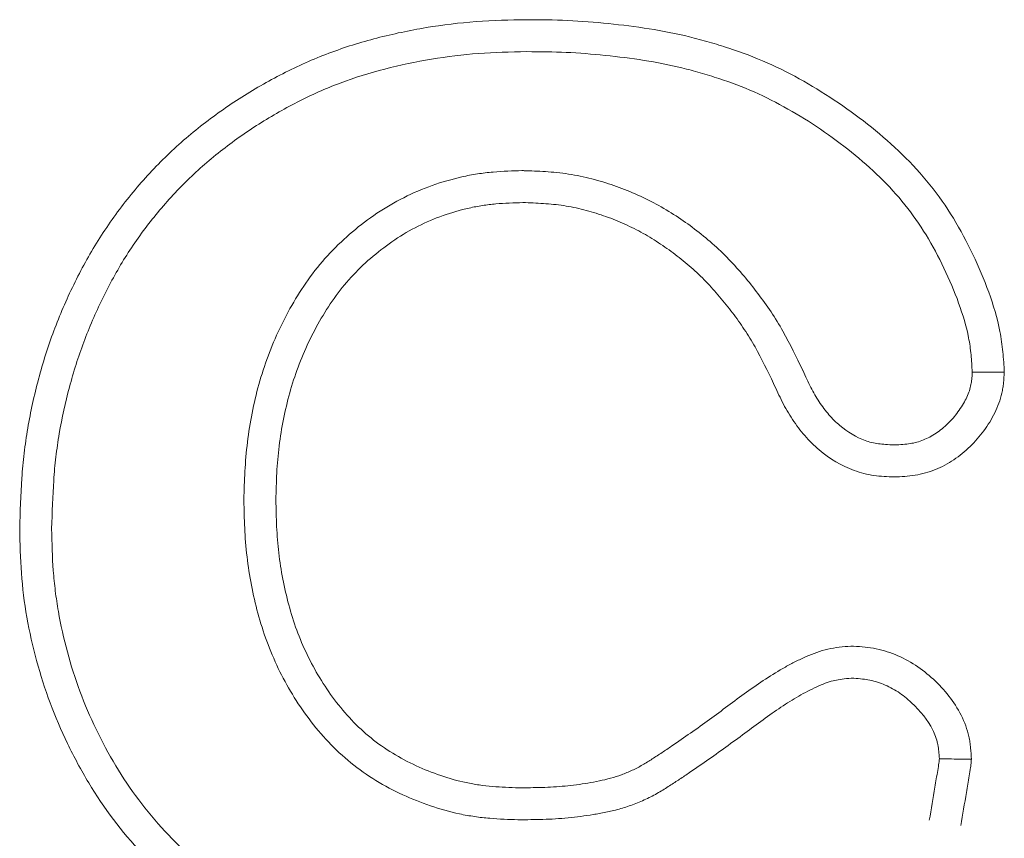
# Model space of a CAD drawing. Header units: metres. Extents: x 232680 to 233262, y 554200 to 554550.
# Tile 48 of 254: x 232746.7404 to 232746.7538, y 554425.7887 to 554425.7999. Entities that reach past the tile are written whole.
import ezdxf

# ---------------------------------------------------------------- set-up
doc = ezdxf.new("R2010")
doc.units = ezdxf.units.M
doc.layers.add('ACO tekst', color=251, linetype='Continuous', lineweight=9)

msp = doc.modelspace()

# ---------------------------------------------------------------- linework, layer by layer
at = {"layer": 'ACO tekst'}
for points, knots in [([(232746.740379, 554425.792975), (232746.740385, 554425.793205), (232746.740392, 554425.793434), (232746.740416, 554425.793778), (232746.740426, 554425.793892), (232746.740453, 554425.79412), (232746.740469, 554425.794234), (232746.740528, 554425.794573), (232746.740577, 554425.794798), (232746.740695, 554425.795242), (232746.740764, 554425.795462), (232746.740925, 554425.795892), (232746.741016, 554425.796103), (232746.741167, 554425.796413), (232746.74122, 554425.796515), (232746.741331, 554425.796716), (232746.741389, 554425.796815), (232746.741571, 554425.797107), (232746.741705, 554425.797295), (232746.74199, 554425.797654), (232746.742143, 554425.797826), (232746.742466, 554425.798152), (232746.742638, 554425.798306), (232746.742996, 554425.798592), (232746.743183, 554425.798726), (232746.743569, 554425.798975), (232746.743769, 554425.799089), (232746.744075, 554425.799246), (232746.744179, 554425.799296), (232746.744389, 554425.799389), (232746.744495, 554425.799433), (232746.744817, 554425.799554), (232746.745037, 554425.799623), (232746.745481, 554425.799738), (232746.745706, 554425.799785), (232746.746159, 554425.799861), (232746.746387, 554425.799889), (232746.746845, 554425.799923), (232746.747075, 554425.799928), (232746.747304, 554425.799932)], [0, 0, 0, 0, 0.0625, 0.0625, 0.09375, 0.09375, 0.125, 0.125, 0.1875, 0.1875, 0.25, 0.25, 0.3125, 0.3125, 0.34375, 0.34375, 0.375, 0.375, 0.4375, 0.4375, 0.5, 0.5, 0.5625, 0.5625, 0.625, 0.625, 0.6875, 0.6875, 0.71875, 0.71875, 0.75, 0.75, 0.8125, 0.8125, 0.875, 0.875, 0.9375, 0.9375, 1, 1, 1, 1]), ([(232746.740379, 554425.792975), (232746.740385, 554425.793205), (232746.740392, 554425.793434), (232746.740416, 554425.793778), (232746.740426, 554425.793892), (232746.740453, 554425.79412), (232746.740469, 554425.794234), (232746.740528, 554425.794573), (232746.740577, 554425.794798), (232746.740695, 554425.795242), (232746.740764, 554425.795462), (232746.740925, 554425.795892), (232746.741016, 554425.796103), (232746.741167, 554425.796413), (232746.74122, 554425.796515), (232746.741331, 554425.796716), (232746.741389, 554425.796815), (232746.741571, 554425.797107), (232746.741705, 554425.797295), (232746.74199, 554425.797654), (232746.742143, 554425.797826), (232746.742466, 554425.798152), (232746.742638, 554425.798306), (232746.742996, 554425.798592), (232746.743183, 554425.798726), (232746.743569, 554425.798975), (232746.743769, 554425.799089), (232746.744075, 554425.799246), (232746.744179, 554425.799296), (232746.744389, 554425.799389), (232746.744495, 554425.799433), (232746.744817, 554425.799554), (232746.745037, 554425.799623), (232746.745481, 554425.799738), (232746.745706, 554425.799785), (232746.746159, 554425.799861), (232746.746387, 554425.799889), (232746.746845, 554425.799923), (232746.747075, 554425.799928), (232746.747304, 554425.799932)], [0, 0, 0, 0, 0.0625, 0.0625, 0.09375, 0.09375, 0.125, 0.125, 0.1875, 0.1875, 0.25, 0.25, 0.3125, 0.3125, 0.34375, 0.34375, 0.375, 0.375, 0.4375, 0.4375, 0.5, 0.5, 0.5625, 0.5625, 0.625, 0.625, 0.6875, 0.6875, 0.71875, 0.71875, 0.75, 0.75, 0.8125, 0.8125, 0.875, 0.875, 0.9375, 0.9375, 1, 1, 1, 1]), ([(232746.747304, 554425.799932), (232746.747491, 554425.799931), (232746.747678, 554425.799929), (232746.748051, 554425.799913), (232746.748237, 554425.799897), (232746.748609, 554425.799859), (232746.748794, 554425.799836), (232746.749163, 554425.799778), (232746.749347, 554425.799742), (232746.749619, 554425.799675), (232746.749709, 554425.799651), (232746.749889, 554425.799599), (232746.749978, 554425.799572), (232746.750244, 554425.799485), (232746.750419, 554425.799419), (232746.750932, 554425.799192), (232746.751257, 554425.799005), (232746.75172, 554425.798689), (232746.75187, 554425.798578), (232746.752162, 554425.798344), (232746.752303, 554425.798221), (232746.752571, 554425.79796), (232746.752697, 554425.797822), (232746.752931, 554425.797531), (232746.753038, 554425.797377), (232746.753233, 554425.797058), (232746.753321, 554425.796893), (232746.753482, 554425.796555), (232746.753555, 554425.796383), (232746.753681, 554425.796032), (232746.753736, 554425.795852), (232746.75379, 554425.795577), (232746.753803, 554425.795484), (232746.753821, 554425.795298), (232746.753826, 554425.795205), (232746.753832, 554425.795112)], [0, 0, 0, 0, 0.0625, 0.0625, 0.125, 0.125, 0.1875, 0.1875, 0.25, 0.25, 0.28125, 0.28125, 0.3125, 0.3125, 0.375, 0.375, 0.5, 0.5, 0.5625, 0.5625, 0.625, 0.625, 0.6875, 0.6875, 0.75, 0.75, 0.8125, 0.8125, 0.875, 0.875, 0.9375, 0.9375, 0.96875, 0.96875, 1, 1, 1, 1]), ([(232746.747304, 554425.799932), (232746.747491, 554425.799931), (232746.747678, 554425.799929), (232746.748051, 554425.799913), (232746.748237, 554425.799897), (232746.748609, 554425.799859), (232746.748794, 554425.799836), (232746.749163, 554425.799778), (232746.749347, 554425.799742), (232746.749619, 554425.799675), (232746.749709, 554425.799651), (232746.749889, 554425.799599), (232746.749978, 554425.799572), (232746.750244, 554425.799485), (232746.750419, 554425.799419), (232746.750932, 554425.799192), (232746.751257, 554425.799005), (232746.75172, 554425.798689), (232746.75187, 554425.798578), (232746.752162, 554425.798344), (232746.752303, 554425.798221), (232746.752571, 554425.79796), (232746.752697, 554425.797822), (232746.752931, 554425.797531), (232746.753038, 554425.797377), (232746.753233, 554425.797058), (232746.753321, 554425.796893), (232746.753482, 554425.796555), (232746.753555, 554425.796383), (232746.753681, 554425.796032), (232746.753736, 554425.795852), (232746.75379, 554425.795577), (232746.753803, 554425.795484), (232746.753821, 554425.795298), (232746.753826, 554425.795205), (232746.753832, 554425.795112)], [0, 0, 0, 0, 0.0625, 0.0625, 0.125, 0.125, 0.1875, 0.1875, 0.25, 0.25, 0.28125, 0.28125, 0.3125, 0.3125, 0.375, 0.375, 0.5, 0.5, 0.5625, 0.5625, 0.625, 0.625, 0.6875, 0.6875, 0.75, 0.75, 0.8125, 0.8125, 0.875, 0.875, 0.9375, 0.9375, 0.96875, 0.96875, 1, 1, 1, 1]), ([(232746.740815, 554425.792973), (232746.740822, 554425.793199), (232746.740829, 554425.79342), (232746.740851, 554425.793742), (232746.74086, 554425.793848), (232746.740886, 554425.794061), (232746.740901, 554425.794167), (232746.740956, 554425.794486), (232746.741003, 554425.794699), (232746.741114, 554425.795118), (232746.741179, 554425.795323), (232746.741329, 554425.795725), (232746.741414, 554425.795923), (232746.741557, 554425.796214), (232746.741607, 554425.796311), (232746.74171, 554425.796499), (232746.741764, 554425.796591), (232746.741932, 554425.796861), (232746.742057, 554425.797036), (232746.742322, 554425.79737), (232746.742464, 554425.79753), (232746.742765, 554425.797833), (232746.742922, 554425.797974), (232746.743257, 554425.798241), (232746.743432, 554425.798367), (232746.743794, 554425.7986), (232746.74398, 554425.798707), (232746.744268, 554425.798854), (232746.744364, 554425.7989), (232746.744559, 554425.798987), (232746.744657, 554425.799027), (232746.744955, 554425.79914), (232746.745159, 554425.799203), (232746.745578, 554425.799312), (232746.745791, 554425.799357), (232746.746219, 554425.799428), (232746.746432, 554425.799454), (232746.746863, 554425.799486), (232746.747078, 554425.799491), (232746.747307, 554425.799495)], [0.0010091, 0.0010091, 0.0010091, 0.0010091, 0.0625, 0.0625, 0.09375, 0.09375, 0.125, 0.125, 0.1875, 0.1875, 0.25, 0.25, 0.3125, 0.3125, 0.34375, 0.34375, 0.375, 0.375, 0.4375, 0.4375, 0.5, 0.5, 0.5625, 0.5625, 0.625, 0.625, 0.6875, 0.6875, 0.71875, 0.71875, 0.75, 0.75, 0.8125, 0.8125, 0.875, 0.875, 0.9375, 0.9375, 0.9994866, 0.9994866, 0.9994866, 0.9994866]), ([(232746.740815, 554425.792973), (232746.740822, 554425.793199), (232746.740829, 554425.79342), (232746.740851, 554425.793742), (232746.74086, 554425.793848), (232746.740886, 554425.794061), (232746.740901, 554425.794167), (232746.740956, 554425.794486), (232746.741003, 554425.794699), (232746.741114, 554425.795118), (232746.741179, 554425.795323), (232746.741329, 554425.795725), (232746.741414, 554425.795923), (232746.741557, 554425.796214), (232746.741607, 554425.796311), (232746.74171, 554425.796499), (232746.741764, 554425.796591), (232746.741932, 554425.796861), (232746.742057, 554425.797036), (232746.742322, 554425.79737), (232746.742464, 554425.79753), (232746.742765, 554425.797833), (232746.742922, 554425.797974), (232746.743257, 554425.798241), (232746.743432, 554425.798367), (232746.743794, 554425.7986), (232746.74398, 554425.798707), (232746.744268, 554425.798854), (232746.744364, 554425.7989), (232746.744559, 554425.798987), (232746.744657, 554425.799027), (232746.744955, 554425.79914), (232746.745159, 554425.799203), (232746.745578, 554425.799312), (232746.745791, 554425.799357), (232746.746219, 554425.799428), (232746.746432, 554425.799454), (232746.746863, 554425.799486), (232746.747078, 554425.799491), (232746.747307, 554425.799495)], [0.0010091, 0.0010091, 0.0010091, 0.0010091, 0.0625, 0.0625, 0.09375, 0.09375, 0.125, 0.125, 0.1875, 0.1875, 0.25, 0.25, 0.3125, 0.3125, 0.34375, 0.34375, 0.375, 0.375, 0.4375, 0.4375, 0.5, 0.5, 0.5625, 0.5625, 0.625, 0.625, 0.6875, 0.6875, 0.71875, 0.71875, 0.75, 0.75, 0.8125, 0.8125, 0.875, 0.875, 0.9375, 0.9375, 0.9994866, 0.9994866, 0.9994866, 0.9994866]), ([(232746.747307, 554425.799495), (232746.747492, 554425.799494), (232746.747671, 554425.799493), (232746.748021, 554425.799477), (232746.748198, 554425.799462), (232746.748558, 554425.799425), (232746.748736, 554425.799403), (232746.749085, 554425.799348), (232746.749255, 554425.799315), (232746.749509, 554425.799252), (232746.749593, 554425.79923), (232746.749763, 554425.799181), (232746.749848, 554425.799155), (232746.750098, 554425.799073), (232746.750257, 554425.799013), (232746.750727, 554425.798805), (232746.75103, 554425.798632), (232746.751464, 554425.798335), (232746.751607, 554425.798229), (232746.751879, 554425.798011), (232746.752009, 554425.797897), (232746.752254, 554425.797658), (232746.752369, 554425.797533), (232746.752578, 554425.797272), (232746.752674, 554425.797134), (232746.752852, 554425.796844), (232746.752933, 554425.796693), (232746.753081, 554425.79638), (232746.75315, 554425.796219), (232746.753265, 554425.795899), (232746.753313, 554425.795738), (232746.753359, 554425.795507), (232746.753369, 554425.795432), (232746.753384, 554425.795275), (232746.753389, 554425.795196), (232746.753394, 554425.795113)], [0.0006352, 0.0006352, 0.0006352, 0.0006352, 0.0625, 0.0625, 0.125, 0.125, 0.1875, 0.1875, 0.25, 0.25, 0.28125, 0.28125, 0.3125, 0.3125, 0.375, 0.375, 0.5, 0.5, 0.5625, 0.5625, 0.625, 0.625, 0.6875, 0.6875, 0.75, 0.75, 0.8125, 0.8125, 0.875, 0.875, 0.9375, 0.9375, 0.96875, 0.96875, 0.99692, 0.99692, 0.99692, 0.99692]), ([(232746.747307, 554425.799495), (232746.747492, 554425.799494), (232746.747671, 554425.799493), (232746.748021, 554425.799477), (232746.748198, 554425.799462), (232746.748558, 554425.799425), (232746.748736, 554425.799403), (232746.749085, 554425.799348), (232746.749255, 554425.799315), (232746.749509, 554425.799252), (232746.749593, 554425.79923), (232746.749763, 554425.799181), (232746.749848, 554425.799155), (232746.750098, 554425.799073), (232746.750257, 554425.799013), (232746.750727, 554425.798805), (232746.75103, 554425.798632), (232746.751464, 554425.798335), (232746.751607, 554425.798229), (232746.751879, 554425.798011), (232746.752009, 554425.797897), (232746.752254, 554425.797658), (232746.752369, 554425.797533), (232746.752578, 554425.797272), (232746.752674, 554425.797134), (232746.752852, 554425.796844), (232746.752933, 554425.796693), (232746.753081, 554425.79638), (232746.75315, 554425.796219), (232746.753265, 554425.795899), (232746.753313, 554425.795738), (232746.753359, 554425.795507), (232746.753369, 554425.795432), (232746.753384, 554425.795275), (232746.753389, 554425.795196), (232746.753394, 554425.795113)], [0.0006352, 0.0006352, 0.0006352, 0.0006352, 0.0625, 0.0625, 0.125, 0.125, 0.1875, 0.1875, 0.25, 0.25, 0.28125, 0.28125, 0.3125, 0.3125, 0.375, 0.375, 0.5, 0.5, 0.5625, 0.5625, 0.625, 0.625, 0.6875, 0.6875, 0.75, 0.75, 0.8125, 0.8125, 0.875, 0.875, 0.9375, 0.9375, 0.96875, 0.96875, 0.99692, 0.99692, 0.99692, 0.99692]), ([(232746.747255, 554425.797869), (232746.74725, 554425.797869), (232746.747245, 554425.797869), (232746.74724, 554425.797869), (232746.747117, 554425.797865), (232746.746985, 554425.797861), (232746.746776, 554425.797843), (232746.746704, 554425.797835), (232746.746562, 554425.797812), (232746.746491, 554425.797799), (232746.746283, 554425.797752), (232746.746149, 554425.797713), (232746.745884, 554425.797619), (232746.745753, 554425.797563), (232746.745371, 554425.797371), (232746.745137, 554425.797212), (232746.744819, 554425.796942), (232746.744718, 554425.796847), (232746.744524, 554425.796642), (232746.744432, 554425.796531), (232746.744266, 554425.796304), (232746.744191, 554425.796188), (232746.744053, 554425.795953), (232746.74399, 554425.795833), (232746.743873, 554425.795588), (232746.74382, 554425.795462), (232746.743725, 554425.795207), (232746.743683, 554425.795077), (232746.743611, 554425.794816), (232746.74358, 554425.794685), (232746.743529, 554425.794424), (232746.743507, 554425.794291), (232746.743474, 554425.794025), (232746.743463, 554425.793889), (232746.743449, 554425.793628), (232746.743445, 554425.793501), (232746.743442, 554425.793378), (232746.743442, 554425.793374), (232746.743442, 554425.793371), (232746.743442, 554425.793367)], [-0.002459, -0.002459, -0.002459, -0.002459, 0, 0, 0, 0.0625, 0.0625, 0.09375, 0.09375, 0.125, 0.125, 0.1875, 0.1875, 0.25, 0.25, 0.375, 0.375, 0.4375, 0.4375, 0.5, 0.5, 0.5625, 0.5625, 0.625, 0.625, 0.6875, 0.6875, 0.75, 0.75, 0.8125, 0.8125, 0.875, 0.875, 0.9375, 0.9375, 1, 1, 1, 1.001799, 1.001799, 1.001799, 1.001799]), ([(232746.747255, 554425.797869), (232746.74725, 554425.797869), (232746.747245, 554425.797869), (232746.74724, 554425.797869), (232746.747117, 554425.797865), (232746.746985, 554425.797861), (232746.746776, 554425.797843), (232746.746704, 554425.797835), (232746.746562, 554425.797812), (232746.746491, 554425.797799), (232746.746283, 554425.797752), (232746.746149, 554425.797713), (232746.745884, 554425.797619), (232746.745753, 554425.797563), (232746.745371, 554425.797371), (232746.745137, 554425.797212), (232746.744819, 554425.796942), (232746.744718, 554425.796847), (232746.744524, 554425.796642), (232746.744432, 554425.796531), (232746.744266, 554425.796304), (232746.744191, 554425.796188), (232746.744053, 554425.795953), (232746.74399, 554425.795833), (232746.743873, 554425.795588), (232746.74382, 554425.795462), (232746.743725, 554425.795207), (232746.743683, 554425.795077), (232746.743611, 554425.794816), (232746.74358, 554425.794685), (232746.743529, 554425.794424), (232746.743507, 554425.794291), (232746.743474, 554425.794025), (232746.743463, 554425.793889), (232746.743449, 554425.793628), (232746.743445, 554425.793501), (232746.743442, 554425.793378), (232746.743442, 554425.793374), (232746.743442, 554425.793371), (232746.743442, 554425.793367)], [-0.002459, -0.002459, -0.002459, -0.002459, 0, 0, 0, 0.0625, 0.0625, 0.09375, 0.09375, 0.125, 0.125, 0.1875, 0.1875, 0.25, 0.25, 0.375, 0.375, 0.4375, 0.4375, 0.5, 0.5, 0.5625, 0.5625, 0.625, 0.625, 0.6875, 0.6875, 0.75, 0.75, 0.8125, 0.8125, 0.875, 0.875, 0.9375, 0.9375, 1, 1, 1, 1.001799, 1.001799, 1.001799, 1.001799]), ([(232746.751075, 554425.795144), (232746.751075, 554425.795145), (232746.751074, 554425.795147), (232746.751073, 554425.795148), (232746.750993, 554425.795317), (232746.750908, 554425.795494), (232746.750756, 554425.795763), (232746.750701, 554425.795853), (232746.750587, 554425.796024), (232746.750527, 554425.796108), (232746.750405, 554425.796269), (232746.750342, 554425.796348), (232746.75021, 554425.796504), (232746.750141, 554425.796581), (232746.749996, 554425.796731), (232746.749919, 554425.796804), (232746.749762, 554425.796942), (232746.749682, 554425.797008), (232746.749517, 554425.797133), (232746.749433, 554425.797192), (232746.749259, 554425.797306), (232746.749169, 554425.79736), (232746.748983, 554425.797462), (232746.748887, 554425.797509), (232746.748693, 554425.797593), (232746.748595, 554425.797631), (232746.748398, 554425.797699), (232746.748298, 554425.79773), (232746.748091, 554425.797783), (232746.747986, 554425.797805), (232746.74777, 554425.797838), (232746.747664, 554425.797848), (232746.747461, 554425.797862), (232746.747363, 554425.797865), (232746.74727, 554425.797868), (232746.747265, 554425.797869), (232746.74726, 554425.797869), (232746.747255, 554425.797869)], [-0.001036, -0.001036, -0.001036, -0.001036, 0, 0, 0, 0.125, 0.125, 0.1875, 0.1875, 0.25, 0.25, 0.3125, 0.3125, 0.375, 0.375, 0.4375, 0.4375, 0.5, 0.5, 0.5625, 0.5625, 0.625, 0.625, 0.6875, 0.6875, 0.75, 0.75, 0.8125, 0.8125, 0.875, 0.875, 0.9375, 0.9375, 1, 1, 1, 1.00325, 1.00325, 1.00325, 1.00325]), ([(232746.751075, 554425.795144), (232746.751075, 554425.795145), (232746.751074, 554425.795147), (232746.751073, 554425.795148), (232746.750993, 554425.795317), (232746.750908, 554425.795494), (232746.750756, 554425.795763), (232746.750701, 554425.795853), (232746.750587, 554425.796024), (232746.750527, 554425.796108), (232746.750405, 554425.796269), (232746.750342, 554425.796348), (232746.75021, 554425.796504), (232746.750141, 554425.796581), (232746.749996, 554425.796731), (232746.749919, 554425.796804), (232746.749762, 554425.796942), (232746.749682, 554425.797008), (232746.749517, 554425.797133), (232746.749433, 554425.797192), (232746.749259, 554425.797306), (232746.749169, 554425.79736), (232746.748983, 554425.797462), (232746.748887, 554425.797509), (232746.748693, 554425.797593), (232746.748595, 554425.797631), (232746.748398, 554425.797699), (232746.748298, 554425.79773), (232746.748091, 554425.797783), (232746.747986, 554425.797805), (232746.74777, 554425.797838), (232746.747664, 554425.797848), (232746.747461, 554425.797862), (232746.747363, 554425.797865), (232746.74727, 554425.797868), (232746.747265, 554425.797869), (232746.74726, 554425.797869), (232746.747255, 554425.797869)], [-0.001036, -0.001036, -0.001036, -0.001036, 0, 0, 0, 0.125, 0.125, 0.1875, 0.1875, 0.25, 0.25, 0.3125, 0.3125, 0.375, 0.375, 0.4375, 0.4375, 0.5, 0.5, 0.5625, 0.5625, 0.625, 0.625, 0.6875, 0.6875, 0.75, 0.75, 0.8125, 0.8125, 0.875, 0.875, 0.9375, 0.9375, 1, 1, 1, 1.00325, 1.00325, 1.00325, 1.00325]), ([(232746.747254, 554425.797432), (232746.74713, 554425.797428), (232746.747006, 554425.797425), (232746.746822, 554425.797409), (232746.746761, 554425.797401), (232746.746639, 554425.797382), (232746.746579, 554425.797371), (232746.746398, 554425.79733), (232746.746279, 554425.797295), (232746.746046, 554425.797213), (232746.745932, 554425.797165), (232746.745601, 554425.796998), (232746.745396, 554425.796859), (232746.745113, 554425.796619), (232746.745023, 554425.796534), (232746.744853, 554425.796355), (232746.744774, 554425.79626), (232746.744629, 554425.796061), (232746.744562, 554425.795957), (232746.744437, 554425.795744), (232746.744379, 554425.795634), (232746.744273, 554425.795411), (232746.744225, 554425.795298), (232746.744139, 554425.795066), (232746.744101, 554425.794949), (232746.744035, 554425.794711), (232746.744007, 554425.794591), (232746.743959, 554425.794348), (232746.743939, 554425.794227), (232746.743909, 554425.793982), (232746.743898, 554425.793859), (232746.743885, 554425.793612), (232746.743882, 554425.793489), (232746.743879, 554425.793366)], [0, 0, 0, 0, 0.0625, 0.0625, 0.09375, 0.09375, 0.125, 0.125, 0.1875, 0.1875, 0.25, 0.25, 0.375, 0.375, 0.4375, 0.4375, 0.5, 0.5, 0.5625, 0.5625, 0.625, 0.625, 0.6875, 0.6875, 0.75, 0.75, 0.8125, 0.8125, 0.875, 0.875, 0.9375, 0.9375, 1, 1, 1, 1]), ([(232746.747254, 554425.797432), (232746.74713, 554425.797428), (232746.747006, 554425.797425), (232746.746822, 554425.797409), (232746.746761, 554425.797401), (232746.746639, 554425.797382), (232746.746579, 554425.797371), (232746.746398, 554425.79733), (232746.746279, 554425.797295), (232746.746046, 554425.797213), (232746.745932, 554425.797165), (232746.745601, 554425.796998), (232746.745396, 554425.796859), (232746.745113, 554425.796619), (232746.745023, 554425.796534), (232746.744853, 554425.796355), (232746.744774, 554425.79626), (232746.744629, 554425.796061), (232746.744562, 554425.795957), (232746.744437, 554425.795744), (232746.744379, 554425.795634), (232746.744273, 554425.795411), (232746.744225, 554425.795298), (232746.744139, 554425.795066), (232746.744101, 554425.794949), (232746.744035, 554425.794711), (232746.744007, 554425.794591), (232746.743959, 554425.794348), (232746.743939, 554425.794227), (232746.743909, 554425.793982), (232746.743898, 554425.793859), (232746.743885, 554425.793612), (232746.743882, 554425.793489), (232746.743879, 554425.793366)], [0, 0, 0, 0, 0.0625, 0.0625, 0.09375, 0.09375, 0.125, 0.125, 0.1875, 0.1875, 0.25, 0.25, 0.375, 0.375, 0.4375, 0.4375, 0.5, 0.5, 0.5625, 0.5625, 0.625, 0.625, 0.6875, 0.6875, 0.75, 0.75, 0.8125, 0.8125, 0.875, 0.875, 0.9375, 0.9375, 1, 1, 1, 1]), ([(232746.750679, 554425.794959), (232746.750599, 554425.795128), (232746.750518, 554425.795296), (232746.75038, 554425.79554), (232746.750331, 554425.795619), (232746.750228, 554425.795775), (232746.750174, 554425.795851), (232746.750061, 554425.796), (232746.750003, 554425.796073), (232746.749882, 554425.796216), (232746.74982, 554425.796285), (232746.74969, 554425.796419), (232746.749623, 554425.796483), (232746.749482, 554425.796607), (232746.74941, 554425.796666), (232746.749261, 554425.796778), (232746.749185, 554425.796832), (232746.749028, 554425.796935), (232746.748948, 554425.796983), (232746.748785, 554425.797072), (232746.748701, 554425.797113), (232746.74853, 554425.797188), (232746.748443, 554425.797222), (232746.748266, 554425.797283), (232746.748176, 554425.79731), (232746.747995, 554425.797357), (232746.747904, 554425.797376), (232746.747719, 554425.797404), (232746.747627, 554425.797413), (232746.74744, 554425.797425), (232746.747347, 554425.797429), (232746.747254, 554425.797432)], [0, 0, 0, 0, 0.125, 0.125, 0.1875, 0.1875, 0.25, 0.25, 0.3125, 0.3125, 0.375, 0.375, 0.4375, 0.4375, 0.5, 0.5, 0.5625, 0.5625, 0.625, 0.625, 0.6875, 0.6875, 0.75, 0.75, 0.8125, 0.8125, 0.875, 0.875, 0.9375, 0.9375, 1, 1, 1, 1]), ([(232746.750679, 554425.794959), (232746.750599, 554425.795128), (232746.750518, 554425.795296), (232746.75038, 554425.79554), (232746.750331, 554425.795619), (232746.750228, 554425.795775), (232746.750174, 554425.795851), (232746.750061, 554425.796), (232746.750003, 554425.796073), (232746.749882, 554425.796216), (232746.74982, 554425.796285), (232746.74969, 554425.796419), (232746.749623, 554425.796483), (232746.749482, 554425.796607), (232746.74941, 554425.796666), (232746.749261, 554425.796778), (232746.749185, 554425.796832), (232746.749028, 554425.796935), (232746.748948, 554425.796983), (232746.748785, 554425.797072), (232746.748701, 554425.797113), (232746.74853, 554425.797188), (232746.748443, 554425.797222), (232746.748266, 554425.797283), (232746.748176, 554425.79731), (232746.747995, 554425.797357), (232746.747904, 554425.797376), (232746.747719, 554425.797404), (232746.747627, 554425.797413), (232746.74744, 554425.797425), (232746.747347, 554425.797429), (232746.747254, 554425.797432)], [0, 0, 0, 0, 0.125, 0.125, 0.1875, 0.1875, 0.25, 0.25, 0.3125, 0.3125, 0.375, 0.375, 0.4375, 0.4375, 0.5, 0.5, 0.5625, 0.5625, 0.625, 0.625, 0.6875, 0.6875, 0.75, 0.75, 0.8125, 0.8125, 0.875, 0.875, 0.9375, 0.9375, 1, 1, 1, 1]), ([(232746.752326, 554425.794119), (232746.752242, 554425.794123), (232746.752171, 554425.794127), (232746.75205, 554425.794144), (232746.751988, 554425.794159), (232746.751811, 554425.794223), (232746.751691, 554425.794295), (232746.751532, 554425.794429), (232746.751483, 554425.794478), (232746.751389, 554425.794586), (232746.751344, 554425.794646), (232746.751281, 554425.79474), (232746.751261, 554425.794773), (232746.751223, 554425.794838), (232746.751205, 554425.794871), (232746.751151, 554425.794977), (232746.751115, 554425.795055), (232746.751077, 554425.79514), (232746.751077, 554425.795141), (232746.751076, 554425.795142), (232746.751075, 554425.795144)], [0.0085132, 0.0085132, 0.0085132, 0.0085132, 0.125, 0.125, 0.25, 0.25, 0.5, 0.5, 0.625, 0.625, 0.75, 0.75, 0.8125, 0.8125, 0.875, 0.875, 1, 1, 1, 1.0020876, 1.0020876, 1.0020876, 1.0020876]), ([(232746.752326, 554425.794119), (232746.752242, 554425.794123), (232746.752171, 554425.794127), (232746.75205, 554425.794144), (232746.751988, 554425.794159), (232746.751811, 554425.794223), (232746.751691, 554425.794295), (232746.751532, 554425.794429), (232746.751483, 554425.794478), (232746.751389, 554425.794586), (232746.751344, 554425.794646), (232746.751281, 554425.79474), (232746.751261, 554425.794773), (232746.751223, 554425.794838), (232746.751205, 554425.794871), (232746.751151, 554425.794977), (232746.751115, 554425.795055), (232746.751077, 554425.79514), (232746.751077, 554425.795141), (232746.751076, 554425.795142), (232746.751075, 554425.795144)], [0.0085132, 0.0085132, 0.0085132, 0.0085132, 0.125, 0.125, 0.25, 0.25, 0.5, 0.5, 0.625, 0.625, 0.75, 0.75, 0.8125, 0.8125, 0.875, 0.875, 1, 1, 1, 1.0020876, 1.0020876, 1.0020876, 1.0020876]), ([(232746.753394, 554425.795113), (232746.753392, 554425.795076), (232746.753389, 554425.795043), (232746.753384, 554425.794996), (232746.753382, 554425.79498), (232746.753377, 554425.79495), (232746.753375, 554425.794937), (232746.75336, 554425.794869), (232746.753339, 554425.79481), (232746.753295, 554425.794722), (232746.753278, 554425.794692), (232746.753241, 554425.794631), (232746.75322, 554425.794601), (232746.753156, 554425.794512), (232746.75311, 554425.794459), (232746.75301, 554425.794362), (232746.752955, 554425.794317), (232746.752842, 554425.794241), (232746.752784, 554425.79421), (232746.752697, 554425.794175), (232746.752667, 554425.794165), (232746.752607, 554425.794148), (232746.752577, 554425.794142), (232746.752487, 554425.794128), (232746.752414, 554425.794123), (232746.752326, 554425.794119)], [0.0121388, 0.0121388, 0.0121388, 0.0121388, 0.0625, 0.0625, 0.09375, 0.09375, 0.125, 0.125, 0.25, 0.25, 0.3125, 0.3125, 0.375, 0.375, 0.5, 0.5, 0.625, 0.625, 0.75, 0.75, 0.8125, 0.8125, 0.875, 0.875, 0.9917229, 0.9917229, 0.9917229, 0.9917229]), ([(232746.753394, 554425.795113), (232746.753392, 554425.795076), (232746.753389, 554425.795043), (232746.753384, 554425.794996), (232746.753382, 554425.79498), (232746.753377, 554425.79495), (232746.753375, 554425.794937), (232746.75336, 554425.794869), (232746.753339, 554425.79481), (232746.753295, 554425.794722), (232746.753278, 554425.794692), (232746.753241, 554425.794631), (232746.75322, 554425.794601), (232746.753156, 554425.794512), (232746.75311, 554425.794459), (232746.75301, 554425.794362), (232746.752955, 554425.794317), (232746.752842, 554425.794241), (232746.752784, 554425.79421), (232746.752697, 554425.794175), (232746.752667, 554425.794165), (232746.752607, 554425.794148), (232746.752577, 554425.794142), (232746.752487, 554425.794128), (232746.752414, 554425.794123), (232746.752326, 554425.794119)], [0.0121388, 0.0121388, 0.0121388, 0.0121388, 0.0625, 0.0625, 0.09375, 0.09375, 0.125, 0.125, 0.25, 0.25, 0.3125, 0.3125, 0.375, 0.375, 0.5, 0.5, 0.625, 0.625, 0.75, 0.75, 0.8125, 0.8125, 0.875, 0.875, 0.9917229, 0.9917229, 0.9917229, 0.9917229]), ([(232746.753832, 554425.795112), (232746.753829, 554425.795064), (232746.753825, 554425.795016), (232746.753818, 554425.794945), (232746.753815, 554425.794921), (232746.753808, 554425.794874), (232746.753803, 554425.794851), (232746.753777, 554425.794734), (232746.753743, 554425.794644), (232746.75368, 554425.794515), (232746.753657, 554425.794473), (232746.753607, 554425.794392), (232746.75358, 554425.794352), (232746.753495, 554425.794236), (232746.753433, 554425.794164), (232746.753296, 554425.794031), (232746.753221, 554425.79397), (232746.753062, 554425.793863), (232746.752978, 554425.793818), (232746.752845, 554425.793764), (232746.752799, 554425.793748), (232746.752707, 554425.793723), (232746.75266, 554425.793713), (232746.752519, 554425.793691), (232746.752423, 554425.793686), (232746.752328, 554425.793682)], [0, 0, 0, 0, 0.0625, 0.0625, 0.09375, 0.09375, 0.125, 0.125, 0.25, 0.25, 0.3125, 0.3125, 0.375, 0.375, 0.5, 0.5, 0.625, 0.625, 0.75, 0.75, 0.8125, 0.8125, 0.875, 0.875, 1, 1, 1, 1]), ([(232746.753832, 554425.795112), (232746.753829, 554425.795064), (232746.753825, 554425.795016), (232746.753818, 554425.794945), (232746.753815, 554425.794921), (232746.753808, 554425.794874), (232746.753803, 554425.794851), (232746.753777, 554425.794734), (232746.753743, 554425.794644), (232746.75368, 554425.794515), (232746.753657, 554425.794473), (232746.753607, 554425.794392), (232746.75358, 554425.794352), (232746.753495, 554425.794236), (232746.753433, 554425.794164), (232746.753296, 554425.794031), (232746.753221, 554425.79397), (232746.753062, 554425.793863), (232746.752978, 554425.793818), (232746.752845, 554425.793764), (232746.752799, 554425.793748), (232746.752707, 554425.793723), (232746.75266, 554425.793713), (232746.752519, 554425.793691), (232746.752423, 554425.793686), (232746.752328, 554425.793682)], [0, 0, 0, 0, 0.0625, 0.0625, 0.09375, 0.09375, 0.125, 0.125, 0.25, 0.25, 0.3125, 0.3125, 0.375, 0.375, 0.5, 0.5, 0.625, 0.625, 0.75, 0.75, 0.8125, 0.8125, 0.875, 0.875, 1, 1, 1, 1]), ([(232746.753394, 554425.795113), (232746.753467, 554425.795113), (232746.75354, 554425.795113), (232746.753613, 554425.795112), (232746.753686, 554425.795112), (232746.753759, 554425.795112), (232746.753832, 554425.795112)], [0, 0, 0, 0, 0.000638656, 0.000638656, 0.000638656, 0.001277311, 0.001277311, 0.001277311, 0.001277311]), ([(232746.753394, 554425.795113), (232746.753467, 554425.795113), (232746.75354, 554425.795113), (232746.753613, 554425.795112), (232746.753686, 554425.795112), (232746.753759, 554425.795112), (232746.753832, 554425.795112)], [0, 0, 0, 0, 0.000638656, 0.000638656, 0.000638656, 0.001277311, 0.001277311, 0.001277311, 0.001277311]), ([(232746.752328, 554425.793682), (232746.752235, 554425.793686), (232746.752142, 554425.793689), (232746.751959, 554425.793716), (232746.751868, 554425.793738), (232746.751606, 554425.793833), (232746.751445, 554425.793931), (232746.751232, 554425.79411), (232746.751166, 554425.794176), (232746.751045, 554425.794316), (232746.750989, 554425.79439), (232746.750912, 554425.794506), (232746.750888, 554425.794546), (232746.750841, 554425.794626), (232746.750819, 554425.794667), (232746.750756, 554425.79479), (232746.750718, 554425.794875), (232746.750679, 554425.794959)], [0, 0, 0, 0, 0.125, 0.125, 0.25, 0.25, 0.5, 0.5, 0.625, 0.625, 0.75, 0.75, 0.8125, 0.8125, 0.875, 0.875, 1, 1, 1, 1]), ([(232746.752328, 554425.793682), (232746.752235, 554425.793686), (232746.752142, 554425.793689), (232746.751959, 554425.793716), (232746.751868, 554425.793738), (232746.751606, 554425.793833), (232746.751445, 554425.793931), (232746.751232, 554425.79411), (232746.751166, 554425.794176), (232746.751045, 554425.794316), (232746.750989, 554425.79439), (232746.750912, 554425.794506), (232746.750888, 554425.794546), (232746.750841, 554425.794626), (232746.750819, 554425.794667), (232746.750756, 554425.79479), (232746.750718, 554425.794875), (232746.750679, 554425.794959)], [0, 0, 0, 0, 0.125, 0.125, 0.25, 0.25, 0.5, 0.5, 0.625, 0.625, 0.75, 0.75, 0.8125, 0.8125, 0.875, 0.875, 1, 1, 1, 1]), ([(232746.743442, 554425.793367), (232746.743442, 554425.793363), (232746.743442, 554425.79336), (232746.743442, 554425.793356), (232746.743444, 554425.793236), (232746.743447, 554425.793111), (232746.743459, 554425.792856), (232746.743469, 554425.792723), (232746.7435, 554425.79246), (232746.74352, 554425.792331), (232746.74357, 554425.792074), (232746.743599, 554425.791947), (232746.743668, 554425.791691), (232746.743708, 554425.791563), (232746.743801, 554425.79131), (232746.743854, 554425.791186), (232746.744029, 554425.790823), (232746.744168, 554425.790591), (232746.744496, 554425.790155), (232746.744686, 554425.789952), (232746.745013, 554425.789686), (232746.745128, 554425.789605), (232746.745365, 554425.789459), (232746.745488, 554425.789395), (232746.745735, 554425.789281), (232746.74586, 554425.789231), (232746.746119, 554425.789142), (232746.746253, 554425.789104), (232746.746457, 554425.789061), (232746.746526, 554425.789049), (232746.746663, 554425.789029), (232746.746733, 554425.789021), (232746.746935, 554425.789004), (232746.747063, 554425.789), (232746.747184, 554425.788995), (232746.747187, 554425.788995), (232746.74719, 554425.788995), (232746.747193, 554425.788995)], [-0.001839, -0.001839, -0.001839, -0.001839, 0, 0, 0, 0.0625, 0.0625, 0.125, 0.125, 0.1875, 0.1875, 0.25, 0.25, 0.3125, 0.3125, 0.375, 0.375, 0.5, 0.5, 0.625, 0.625, 0.6875, 0.6875, 0.75, 0.75, 0.8125, 0.8125, 0.875, 0.875, 0.90625, 0.90625, 0.9375, 0.9375, 1, 1, 1, 1.001635, 1.001635, 1.001635, 1.001635]), ([(232746.743442, 554425.793367), (232746.743442, 554425.793363), (232746.743442, 554425.79336), (232746.743442, 554425.793356), (232746.743444, 554425.793236), (232746.743447, 554425.793111), (232746.743459, 554425.792856), (232746.743469, 554425.792723), (232746.7435, 554425.79246), (232746.74352, 554425.792331), (232746.74357, 554425.792074), (232746.743599, 554425.791947), (232746.743668, 554425.791691), (232746.743708, 554425.791563), (232746.743801, 554425.79131), (232746.743854, 554425.791186), (232746.744029, 554425.790823), (232746.744168, 554425.790591), (232746.744496, 554425.790155), (232746.744686, 554425.789952), (232746.745013, 554425.789686), (232746.745128, 554425.789605), (232746.745365, 554425.789459), (232746.745488, 554425.789395), (232746.745735, 554425.789281), (232746.74586, 554425.789231), (232746.746119, 554425.789142), (232746.746253, 554425.789104), (232746.746457, 554425.789061), (232746.746526, 554425.789049), (232746.746663, 554425.789029), (232746.746733, 554425.789021), (232746.746935, 554425.789004), (232746.747063, 554425.789), (232746.747184, 554425.788995), (232746.747187, 554425.788995), (232746.74719, 554425.788995), (232746.747193, 554425.788995)], [-0.001839, -0.001839, -0.001839, -0.001839, 0, 0, 0, 0.0625, 0.0625, 0.125, 0.125, 0.1875, 0.1875, 0.25, 0.25, 0.3125, 0.3125, 0.375, 0.375, 0.5, 0.5, 0.625, 0.625, 0.6875, 0.6875, 0.75, 0.75, 0.8125, 0.8125, 0.875, 0.875, 0.90625, 0.90625, 0.9375, 0.9375, 1, 1, 1, 1.001635, 1.001635, 1.001635, 1.001635]), ([(232746.743879, 554425.793366), (232746.743881, 554425.793245), (232746.743884, 554425.793124), (232746.743895, 554425.792883), (232746.743904, 554425.792763), (232746.743932, 554425.792523), (232746.743951, 554425.792404), (232746.743997, 554425.792167), (232746.744024, 554425.792049), (232746.744087, 554425.791816), (232746.744123, 554425.791701), (232746.744206, 554425.791474), (232746.744253, 554425.791363), (232746.74441, 554425.791037), (232746.744535, 554425.790829), (232746.744826, 554425.790443), (232746.744992, 554425.790266), (232746.745273, 554425.790037), (232746.745372, 554425.789968), (232746.745578, 554425.789841), (232746.745685, 554425.789785), (232746.745904, 554425.789684), (232746.746016, 554425.789639), (232746.746245, 554425.78956), (232746.746361, 554425.789528), (232746.746538, 554425.789491), (232746.746598, 554425.78948), (232746.746717, 554425.789463), (232746.746777, 554425.789456), (232746.746958, 554425.78944), (232746.747078, 554425.789436), (232746.747199, 554425.789432)], [0, 0, 0, 0, 0.0625, 0.0625, 0.125, 0.125, 0.1875, 0.1875, 0.25, 0.25, 0.3125, 0.3125, 0.375, 0.375, 0.5, 0.5, 0.625, 0.625, 0.6875, 0.6875, 0.75, 0.75, 0.8125, 0.8125, 0.875, 0.875, 0.90625, 0.90625, 0.9375, 0.9375, 1, 1, 1, 1]), ([(232746.743879, 554425.793366), (232746.743881, 554425.793245), (232746.743884, 554425.793124), (232746.743895, 554425.792883), (232746.743904, 554425.792763), (232746.743932, 554425.792523), (232746.743951, 554425.792404), (232746.743997, 554425.792167), (232746.744024, 554425.792049), (232746.744087, 554425.791816), (232746.744123, 554425.791701), (232746.744206, 554425.791474), (232746.744253, 554425.791363), (232746.74441, 554425.791037), (232746.744535, 554425.790829), (232746.744826, 554425.790443), (232746.744992, 554425.790266), (232746.745273, 554425.790037), (232746.745372, 554425.789968), (232746.745578, 554425.789841), (232746.745685, 554425.789785), (232746.745904, 554425.789684), (232746.746016, 554425.789639), (232746.746245, 554425.78956), (232746.746361, 554425.789528), (232746.746538, 554425.789491), (232746.746598, 554425.78948), (232746.746717, 554425.789463), (232746.746777, 554425.789456), (232746.746958, 554425.78944), (232746.747078, 554425.789436), (232746.747199, 554425.789432)], [0, 0, 0, 0, 0.0625, 0.0625, 0.125, 0.125, 0.1875, 0.1875, 0.25, 0.25, 0.3125, 0.3125, 0.375, 0.375, 0.5, 0.5, 0.625, 0.625, 0.6875, 0.6875, 0.75, 0.75, 0.8125, 0.8125, 0.875, 0.875, 0.90625, 0.90625, 0.9375, 0.9375, 1, 1, 1, 1]), ([(232746.746371, 554425.786682), (232746.746168, 554425.786688), (232746.745966, 554425.786694), (232746.745565, 554425.786729), (232746.745367, 554425.786759), (232746.744779, 554425.786876), (232746.744392, 554425.786993), (232746.74383, 554425.787232), (232746.743649, 554425.787322), (232746.743297, 554425.787518), (232746.743126, 554425.787624), (232746.742796, 554425.787855), (232746.742638, 554425.787981), (232746.742331, 554425.788248), (232746.742184, 554425.788389), (232746.741772, 554425.788832), (232746.741531, 554425.789154), (232746.741217, 554425.789674), (232746.74112, 554425.789854), (232746.740944, 554425.790219), (232746.740865, 554425.790404), (232746.740655, 554425.790971), (232746.740548, 554425.791364), (232746.740442, 554425.791964), (232746.740417, 554425.792165), (232746.740388, 554425.792569), (232746.740383, 554425.792772), (232746.740379, 554425.792975)], [0, 0, 0, 0, 0.0625, 0.0625, 0.125, 0.125, 0.25, 0.25, 0.3125, 0.3125, 0.375, 0.375, 0.4375, 0.4375, 0.5, 0.5, 0.625, 0.625, 0.6875, 0.6875, 0.75, 0.75, 0.875, 0.875, 0.9375, 0.9375, 1, 1, 1, 1]), ([(232746.746371, 554425.786682), (232746.746168, 554425.786688), (232746.745966, 554425.786694), (232746.745565, 554425.786729), (232746.745367, 554425.786759), (232746.744779, 554425.786876), (232746.744392, 554425.786993), (232746.74383, 554425.787232), (232746.743649, 554425.787322), (232746.743297, 554425.787518), (232746.743126, 554425.787624), (232746.742796, 554425.787855), (232746.742638, 554425.787981), (232746.742331, 554425.788248), (232746.742184, 554425.788389), (232746.741772, 554425.788832), (232746.741531, 554425.789154), (232746.741217, 554425.789674), (232746.74112, 554425.789854), (232746.740944, 554425.790219), (232746.740865, 554425.790404), (232746.740655, 554425.790971), (232746.740548, 554425.791364), (232746.740442, 554425.791964), (232746.740417, 554425.792165), (232746.740388, 554425.792569), (232746.740383, 554425.792772), (232746.740379, 554425.792975)], [0, 0, 0, 0, 0.0625, 0.0625, 0.125, 0.125, 0.25, 0.25, 0.3125, 0.3125, 0.375, 0.375, 0.4375, 0.4375, 0.5, 0.5, 0.625, 0.625, 0.6875, 0.6875, 0.75, 0.75, 0.875, 0.875, 0.9375, 0.9375, 1, 1, 1, 1]), ([(232746.746373, 554425.787119), (232746.746175, 554425.787125), (232746.745985, 554425.787131), (232746.745619, 554425.787163), (232746.745435, 554425.78719), (232746.744885, 554425.7873), (232746.744524, 554425.787411), (232746.744011, 554425.78763), (232746.743844, 554425.787713), (232746.743515, 554425.787896), (232746.743357, 554425.787995), (232746.743054, 554425.788208), (232746.742907, 554425.788325), (232746.742623, 554425.788573), (232746.742489, 554425.788702), (232746.742237, 554425.788974), (232746.742117, 554425.789119), (232746.741892, 554425.789419), (232746.741787, 554425.789574), (232746.741594, 554425.789895), (232746.741505, 554425.790062), (232746.741341, 554425.790402), (232746.741267, 554425.790575), (232746.741071, 554425.791105), (232746.740972, 554425.791473), (232746.740891, 554425.791937), (232746.740877, 554425.79203), (232746.740854, 554425.792215), (232746.740844, 554425.792308), (232746.740824, 554425.792584), (232746.74082, 554425.792775), (232746.740815, 554425.792973)], [0.0011494, 0.0011494, 0.0011494, 0.0011494, 0.0625, 0.0625, 0.125, 0.125, 0.25, 0.25, 0.3125, 0.3125, 0.375, 0.375, 0.4375, 0.4375, 0.5, 0.5, 0.5625, 0.5625, 0.625, 0.625, 0.6875, 0.6875, 0.75, 0.75, 0.875, 0.875, 0.90625, 0.90625, 0.9375, 0.9375, 0.9988523, 0.9988523, 0.9988523, 0.9988523]), ([(232746.746373, 554425.787119), (232746.746175, 554425.787125), (232746.745985, 554425.787131), (232746.745619, 554425.787163), (232746.745435, 554425.78719), (232746.744885, 554425.7873), (232746.744524, 554425.787411), (232746.744011, 554425.78763), (232746.743844, 554425.787713), (232746.743515, 554425.787896), (232746.743357, 554425.787995), (232746.743054, 554425.788208), (232746.742907, 554425.788325), (232746.742623, 554425.788573), (232746.742489, 554425.788702), (232746.742237, 554425.788974), (232746.742117, 554425.789119), (232746.741892, 554425.789419), (232746.741787, 554425.789574), (232746.741594, 554425.789895), (232746.741505, 554425.790062), (232746.741341, 554425.790402), (232746.741267, 554425.790575), (232746.741071, 554425.791105), (232746.740972, 554425.791473), (232746.740891, 554425.791937), (232746.740877, 554425.79203), (232746.740854, 554425.792215), (232746.740844, 554425.792308), (232746.740824, 554425.792584), (232746.74082, 554425.792775), (232746.740815, 554425.792973)], [0.0011494, 0.0011494, 0.0011494, 0.0011494, 0.0625, 0.0625, 0.125, 0.125, 0.25, 0.25, 0.3125, 0.3125, 0.375, 0.375, 0.4375, 0.4375, 0.5, 0.5, 0.5625, 0.5625, 0.625, 0.625, 0.6875, 0.6875, 0.75, 0.75, 0.875, 0.875, 0.90625, 0.90625, 0.9375, 0.9375, 0.9988523, 0.9988523, 0.9988523, 0.9988523]), ([(232746.747199, 554425.789432), (232746.747304, 554425.789433), (232746.74741, 554425.789434), (232746.74762, 554425.78944), (232746.747725, 554425.789446), (232746.747934, 554425.789466), (232746.748039, 554425.78948), (232746.748195, 554425.789506), (232746.748247, 554425.789515), (232746.74835, 554425.789537), (232746.748401, 554425.789549), (232746.748503, 554425.789576), (232746.748553, 554425.789592), (232746.748652, 554425.789629), (232746.7487, 554425.789649), (232746.748796, 554425.789694), (232746.748842, 554425.789719), (232746.748934, 554425.789771), (232746.748978, 554425.789799), (232746.749067, 554425.789856), (232746.749111, 554425.789885), (232746.749199, 554425.789943), (232746.749242, 554425.789972), (232746.749373, 554425.790061), (232746.749459, 554425.790121), (232746.749718, 554425.790302), (232746.749887, 554425.790427), (232746.750225, 554425.790678), (232746.750395, 554425.790804), (232746.750658, 554425.790977), (232746.750748, 554425.791032), (232746.750886, 554425.791109), (232746.750932, 554425.791134), (232746.751026, 554425.791181), (232746.751074, 554425.791204), (232746.751219, 554425.791268), (232746.751319, 554425.791304), (232746.751524, 554425.79135), (232746.751629, 554425.79136), (232746.751734, 554425.791369)], [0, 0, 0, 0, 0.0625, 0.0625, 0.125, 0.125, 0.1875, 0.1875, 0.21875, 0.21875, 0.25, 0.25, 0.28125, 0.28125, 0.3125, 0.3125, 0.34375, 0.34375, 0.375, 0.375, 0.40625, 0.40625, 0.4375, 0.4375, 0.5, 0.5, 0.625, 0.625, 0.75, 0.75, 0.8125, 0.8125, 0.84375, 0.84375, 0.875, 0.875, 0.9375, 0.9375, 1, 1, 1, 1]), ([(232746.747199, 554425.789432), (232746.747304, 554425.789433), (232746.74741, 554425.789434), (232746.74762, 554425.78944), (232746.747725, 554425.789446), (232746.747934, 554425.789466), (232746.748039, 554425.78948), (232746.748195, 554425.789506), (232746.748247, 554425.789515), (232746.74835, 554425.789537), (232746.748401, 554425.789549), (232746.748503, 554425.789576), (232746.748553, 554425.789592), (232746.748652, 554425.789629), (232746.7487, 554425.789649), (232746.748796, 554425.789694), (232746.748842, 554425.789719), (232746.748934, 554425.789771), (232746.748978, 554425.789799), (232746.749067, 554425.789856), (232746.749111, 554425.789885), (232746.749199, 554425.789943), (232746.749242, 554425.789972), (232746.749373, 554425.790061), (232746.749459, 554425.790121), (232746.749718, 554425.790302), (232746.749887, 554425.790427), (232746.750225, 554425.790678), (232746.750395, 554425.790804), (232746.750658, 554425.790977), (232746.750748, 554425.791032), (232746.750886, 554425.791109), (232746.750932, 554425.791134), (232746.751026, 554425.791181), (232746.751074, 554425.791204), (232746.751219, 554425.791268), (232746.751319, 554425.791304), (232746.751524, 554425.79135), (232746.751629, 554425.79136), (232746.751734, 554425.791369)], [0, 0, 0, 0, 0.0625, 0.0625, 0.125, 0.125, 0.1875, 0.1875, 0.21875, 0.21875, 0.25, 0.25, 0.28125, 0.28125, 0.3125, 0.3125, 0.34375, 0.34375, 0.375, 0.375, 0.40625, 0.40625, 0.4375, 0.4375, 0.5, 0.5, 0.625, 0.625, 0.75, 0.75, 0.8125, 0.8125, 0.84375, 0.84375, 0.875, 0.875, 0.9375, 0.9375, 1, 1, 1, 1]), ([(232746.751734, 554425.791369), (232746.751838, 554425.791363), (232746.751942, 554425.791357), (232746.752146, 554425.791322), (232746.752246, 554425.791292), (232746.752439, 554425.791213), (232746.752531, 554425.791165), (232746.752705, 554425.791051), (232746.752787, 554425.790986), (232746.753015, 554425.790774), (232746.753148, 554425.79061), (232746.753289, 554425.790332), (232746.753326, 554425.790233), (232746.753353, 554425.790107), (232746.753358, 554425.790081), (232746.753365, 554425.79003), (232746.753369, 554425.790004), (232746.753376, 554425.789927), (232746.753379, 554425.789875), (232746.753382, 554425.789823)], [0, 0, 0, 0, 0.125, 0.125, 0.25, 0.25, 0.375, 0.375, 0.5, 0.5, 0.75, 0.75, 0.875, 0.875, 0.90625, 0.90625, 0.9375, 0.9375, 1, 1, 1, 1]), ([(232746.751734, 554425.791369), (232746.751838, 554425.791363), (232746.751942, 554425.791357), (232746.752146, 554425.791322), (232746.752246, 554425.791292), (232746.752439, 554425.791213), (232746.752531, 554425.791165), (232746.752705, 554425.791051), (232746.752787, 554425.790986), (232746.753015, 554425.790774), (232746.753148, 554425.79061), (232746.753289, 554425.790332), (232746.753326, 554425.790233), (232746.753353, 554425.790107), (232746.753358, 554425.790081), (232746.753365, 554425.79003), (232746.753369, 554425.790004), (232746.753376, 554425.789927), (232746.753379, 554425.789875), (232746.753382, 554425.789823)], [0, 0, 0, 0, 0.125, 0.125, 0.25, 0.25, 0.375, 0.375, 0.5, 0.5, 0.75, 0.75, 0.875, 0.875, 0.90625, 0.90625, 0.9375, 0.9375, 1, 1, 1, 1]), ([(232746.747193, 554425.788995), (232746.747196, 554425.788995), (232746.747199, 554425.788995), (232746.747203, 554425.788995), (232746.747308, 554425.788996), (232746.747417, 554425.788997), (232746.74764, 554425.789004), (232746.747756, 554425.78901), (232746.747987, 554425.789033), (232746.748101, 554425.789048), (232746.74827, 554425.789076), (232746.748327, 554425.789086), (232746.748445, 554425.78911), (232746.748506, 554425.789124), (232746.748629, 554425.789158), (232746.748692, 554425.789178), (232746.748815, 554425.789223), (232746.748875, 554425.789249), (232746.748993, 554425.789304), (232746.749052, 554425.789335), (232746.74916, 554425.789397), (232746.749211, 554425.789429), (232746.749307, 554425.789491), (232746.749351, 554425.78952), (232746.749441, 554425.78958), (232746.749486, 554425.78961), (232746.74962, 554425.789701), (232746.749708, 554425.789762), (232746.749973, 554425.789947), (232746.750148, 554425.790077), (232746.750485, 554425.790327), (232746.750648, 554425.790448), (232746.750891, 554425.790607), (232746.750972, 554425.790657), (232746.751094, 554425.790725), (232746.751135, 554425.790747), (232746.751217, 554425.790788), (232746.751259, 554425.790808), (232746.751379, 554425.790861), (232746.751451, 554425.790886), (232746.751575, 554425.790914), (232746.75165, 554425.790923), (232746.751741, 554425.790932)], [-0.0018734, -0.0018734, -0.0018734, -0.0018734, 0, 0, 0, 0.0625, 0.0625, 0.125, 0.125, 0.1875, 0.1875, 0.21875, 0.21875, 0.25, 0.25, 0.28125, 0.28125, 0.3125, 0.3125, 0.34375, 0.34375, 0.375, 0.375, 0.40625, 0.40625, 0.4375, 0.4375, 0.5, 0.5, 0.625, 0.625, 0.75, 0.75, 0.8125, 0.8125, 0.84375, 0.84375, 0.875, 0.875, 0.9375, 0.9375, 0.9934278, 0.9934278, 0.9934278, 0.9934278]), ([(232746.747193, 554425.788995), (232746.747196, 554425.788995), (232746.747199, 554425.788995), (232746.747203, 554425.788995), (232746.747308, 554425.788996), (232746.747417, 554425.788997), (232746.74764, 554425.789004), (232746.747756, 554425.78901), (232746.747987, 554425.789033), (232746.748101, 554425.789048), (232746.74827, 554425.789076), (232746.748327, 554425.789086), (232746.748445, 554425.78911), (232746.748506, 554425.789124), (232746.748629, 554425.789158), (232746.748692, 554425.789178), (232746.748815, 554425.789223), (232746.748875, 554425.789249), (232746.748993, 554425.789304), (232746.749052, 554425.789335), (232746.74916, 554425.789397), (232746.749211, 554425.789429), (232746.749307, 554425.789491), (232746.749351, 554425.78952), (232746.749441, 554425.78958), (232746.749486, 554425.78961), (232746.74962, 554425.789701), (232746.749708, 554425.789762), (232746.749973, 554425.789947), (232746.750148, 554425.790077), (232746.750485, 554425.790327), (232746.750648, 554425.790448), (232746.750891, 554425.790607), (232746.750972, 554425.790657), (232746.751094, 554425.790725), (232746.751135, 554425.790747), (232746.751217, 554425.790788), (232746.751259, 554425.790808), (232746.751379, 554425.790861), (232746.751451, 554425.790886), (232746.751575, 554425.790914), (232746.75165, 554425.790923), (232746.751741, 554425.790932)], [-0.0018734, -0.0018734, -0.0018734, -0.0018734, 0, 0, 0, 0.0625, 0.0625, 0.125, 0.125, 0.1875, 0.1875, 0.21875, 0.21875, 0.25, 0.25, 0.28125, 0.28125, 0.3125, 0.3125, 0.34375, 0.34375, 0.375, 0.375, 0.40625, 0.40625, 0.4375, 0.4375, 0.5, 0.5, 0.625, 0.625, 0.75, 0.75, 0.8125, 0.8125, 0.84375, 0.84375, 0.875, 0.875, 0.9375, 0.9375, 0.9934278, 0.9934278, 0.9934278, 0.9934278]), ([(232746.751741, 554425.790932), (232746.751831, 554425.790926), (232746.751907, 554425.79092), (232746.752038, 554425.790897), (232746.752108, 554425.790876), (232746.752248, 554425.79082), (232746.752316, 554425.790784), (232746.752443, 554425.790701), (232746.752505, 554425.790651), (232746.752686, 554425.790483), (232746.752788, 554425.790355), (232746.752884, 554425.790164), (232746.752908, 554425.790099), (232746.752924, 554425.790024), (232746.752927, 554425.790009), (232746.752932, 554425.789974), (232746.752934, 554425.789955), (232746.75294, 554425.789903), (232746.752942, 554425.789868), (232746.752945, 554425.789828)], [0.0133799, 0.0133799, 0.0133799, 0.0133799, 0.125, 0.125, 0.25, 0.25, 0.375, 0.375, 0.5, 0.5, 0.75, 0.75, 0.875, 0.875, 0.90625, 0.90625, 0.9375, 0.9375, 0.986899, 0.986899, 0.986899, 0.986899]), ([(232746.751741, 554425.790932), (232746.751831, 554425.790926), (232746.751907, 554425.79092), (232746.752038, 554425.790897), (232746.752108, 554425.790876), (232746.752248, 554425.79082), (232746.752316, 554425.790784), (232746.752443, 554425.790701), (232746.752505, 554425.790651), (232746.752686, 554425.790483), (232746.752788, 554425.790355), (232746.752884, 554425.790164), (232746.752908, 554425.790099), (232746.752924, 554425.790024), (232746.752927, 554425.790009), (232746.752932, 554425.789974), (232746.752934, 554425.789955), (232746.75294, 554425.789903), (232746.752942, 554425.789868), (232746.752945, 554425.789828)], [0.0133799, 0.0133799, 0.0133799, 0.0133799, 0.125, 0.125, 0.25, 0.25, 0.375, 0.375, 0.5, 0.5, 0.75, 0.75, 0.875, 0.875, 0.90625, 0.90625, 0.9375, 0.9375, 0.986899, 0.986899, 0.986899, 0.986899]), ([(232746.752945, 554425.789828), (232746.752944, 554425.789821), (232746.752943, 554425.789815), (232746.752941, 554425.789794), (232746.75294, 554425.789781), (232746.752934, 554425.789739), (232746.752929, 554425.789706), (232746.752916, 554425.789633), (232746.752909, 554425.789594), (232746.752896, 554425.789517), (232746.75289, 554425.789479), (232746.752858, 554425.78929), (232746.752833, 554425.789141), (232746.752807, 554425.78899)], [0.0367945, 0.0367945, 0.0367945, 0.0367945, 0.0625, 0.0625, 0.125, 0.125, 0.25, 0.25, 0.375, 0.375, 0.5, 0.5, 0.999079, 0.999079, 0.999079, 0.999079]), ([(232746.752945, 554425.789828), (232746.752944, 554425.789821), (232746.752943, 554425.789815), (232746.752941, 554425.789794), (232746.75294, 554425.789781), (232746.752934, 554425.789739), (232746.752929, 554425.789706), (232746.752916, 554425.789633), (232746.752909, 554425.789594), (232746.752896, 554425.789517), (232746.75289, 554425.789479), (232746.752858, 554425.78929), (232746.752833, 554425.789141), (232746.752807, 554425.78899)], [0.0367945, 0.0367945, 0.0367945, 0.0367945, 0.0625, 0.0625, 0.125, 0.125, 0.25, 0.25, 0.375, 0.375, 0.5, 0.5, 0.999079, 0.999079, 0.999079, 0.999079]), ([(232746.752945, 554425.789828), (232746.752989, 554425.789828), (232746.753034, 554425.789827), (232746.753078, 554425.789827), (232746.753123, 554425.789826), (232746.753167, 554425.789825), (232746.753212, 554425.789825), (232746.753269, 554425.789824), (232746.753326, 554425.789823), (232746.753382, 554425.789823)], [0, 0, 0, 0, 0.000389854, 0.000389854, 0.000389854, 0.000779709, 0.000779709, 0.000779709, 0.001277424, 0.001277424, 0.001277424, 0.001277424]), ([(232746.752945, 554425.789828), (232746.752989, 554425.789828), (232746.753034, 554425.789827), (232746.753078, 554425.789827), (232746.753123, 554425.789826), (232746.753167, 554425.789825), (232746.753212, 554425.789825), (232746.753269, 554425.789824), (232746.753326, 554425.789823), (232746.753382, 554425.789823)], [0, 0, 0, 0, 0.000389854, 0.000389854, 0.000389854, 0.000779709, 0.000779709, 0.000779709, 0.001277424, 0.001277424, 0.001277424, 0.001277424]), ([(232746.753382, 554425.789823), (232746.753381, 554425.789804), (232746.753379, 554425.789785), (232746.753375, 554425.789746), (232746.753373, 554425.789727), (232746.753366, 554425.789671), (232746.753359, 554425.789633), (232746.753346, 554425.789557), (232746.75334, 554425.78952), (232746.753327, 554425.789444), (232746.75332, 554425.789407), (232746.753289, 554425.789218), (232746.753263, 554425.789067), (232746.753238, 554425.788916)], [0, 0, 0, 0, 0.0625, 0.0625, 0.125, 0.125, 0.25, 0.25, 0.375, 0.375, 0.5, 0.5, 1, 1, 1, 1]), ([(232746.753382, 554425.789823), (232746.753381, 554425.789804), (232746.753379, 554425.789785), (232746.753375, 554425.789746), (232746.753373, 554425.789727), (232746.753366, 554425.789671), (232746.753359, 554425.789633), (232746.753346, 554425.789557), (232746.75334, 554425.78952), (232746.753327, 554425.789444), (232746.75332, 554425.789407), (232746.753289, 554425.789218), (232746.753263, 554425.789067), (232746.753238, 554425.788916)], [0, 0, 0, 0, 0.0625, 0.0625, 0.125, 0.125, 0.25, 0.25, 0.375, 0.375, 0.5, 0.5, 1, 1, 1, 1])]:
    msp.add_open_spline(points, degree=3, knots=knots, dxfattribs=at)

doc.saveas('drawing.dxf')
